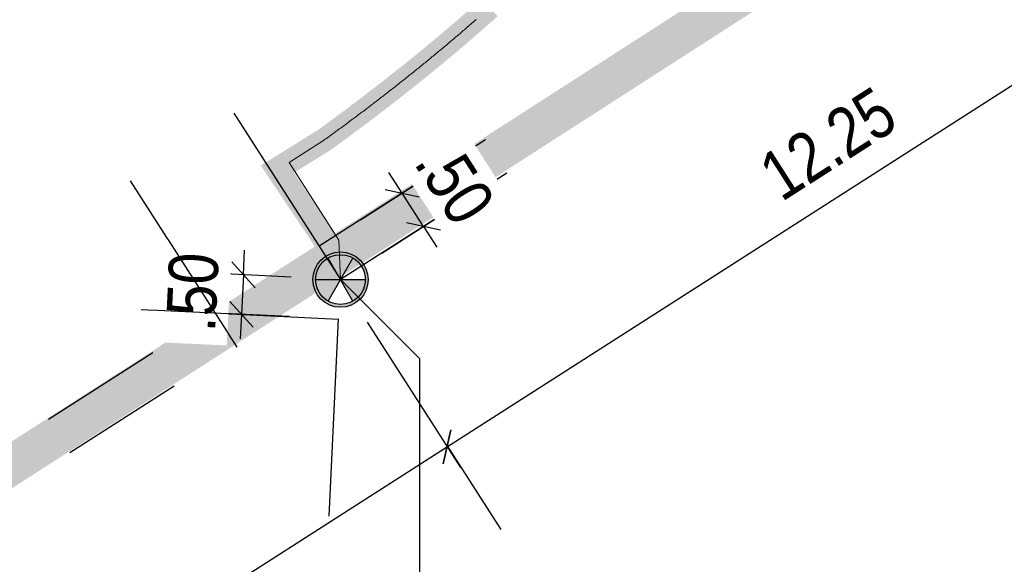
# Model space of a CAD drawing. Header units: metres. Extents: x 32339189 to 32339744, y 5702369 to 5702760.
# Tile 43 of 48: x 32339724 to 32339736, y 5702702 to 5702709. Entities that reach past the tile are written whole.
import ezdxf

# ---------------------------------------------------------------- set-up
doc = ezdxf.new("R2010")
doc.units = ezdxf.units.M
doc.header["$MEASUREMENT"] = 0
doc.linetypes.add('19', pattern=[0.5, 0.25, -0.25])
for name, color, linetype in [('LRS-Kabel', 5, 'Continuous'), ('LRS_Bauabschnitte', 10, 'Continuous'), ('LRS_BEL_M1.1_Seidenweberleuchte', 10, 'Continuous'), ('LRS_BM', 7, 'Continuous'), ('LRS_Kodierungsfahne_M1.1', 41, 'Continuous')]:
    doc.layers.add(name, color=color, linetype=linetype)
doc.layers.add('LRS-Trasse und Kabelzugschächte', color=252, linetype='Continuous', lineweight=25)
doc.styles.add('lrs-1_0250', font='ARIALN.TTF', dxfattribs={"height": 0.625})
doc.dimstyles.new('lrs_1_0250', dxfattribs={"dimtxt": 0.625, "dimasz": 0.3125, "dimexe": 0.3125, "dimexo": 0.625, "dimgap": 0.3125, "dimtad": 1, "dimzin": 5, "dimdsep": 46, "dimtxsty": 'lrs-1_0250', "dimblk1": 'OBLIQUE', "dimblk2": 'OBLIQUE', "dimsah": 1, "dimcen": -0.3125, "dimdle": 0.3125, "dimclrd": 256, "dimclre": 256, "dimclrt": 256, "dimadec": 0, "dimazin": 0, "dimtfac": 1, "dimtix": 1, "dimtmove": 2, "dimatfit": 3, "dimldrblk": 'OBLIQUE', "dimfxl": 1, "dimtolj": 1, "dimtzin": 5, "dimlwd": -1, "dimlwe": -1, "dimarcsym": 0})

# ---------------------------------------------------------------- blocks, each defined once
blk = doc.blocks.new('_OBLIQUE')
at = {"color": 0, "linetype": 'ByBlock'}
blk.add_line((-0.5, -0.5), (0.5, 0.5), dxfattribs=at)
blk = doc.blocks.new('*D94')
at = {"layer": 'DEFPOINTS', "color": 0}
for p in [(32339727.543, 5702706.035), (32339727.813, 5702705.614)]:
    blk.add_point(p, dxfattribs=at)
at = {"layer": 'LRS_BM'}
for p, q in [((32339728.596, 5702706.709), (32339728.427, 5702706.972)), ((32339728.069, 5702706.372), (32339728.859, 5702706.878)), ((32339728.865, 5702706.288), (32339728.596, 5702706.709)), ((32339728.339, 5702705.951), (32339729.128, 5702706.456)), ((32339728.865, 5702706.288), (32339729.034, 5702706.025))]:
    blk.add_line(p, q, dxfattribs=at)
at = {"layer": 'LRS_BM', "xscale": 0.3125, "yscale": 0.3125, "zscale": 0.3125}
for p, rotation in [((32339728.596, 5702706.709), 302.63655266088), ((32339728.865, 5702706.288), 122.63655266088)]:
    blk.add_blockref('_OBLIQUE', p, dxfattribs=dict(at, rotation=rotation))
at = {"layer": 'LRS_BM', "insert": (32339729.262, 5702706.839), "char_height": 0.625, "attachment_point": 5, "rotation": 302.6366, "style": 'lrs-1_0250', "bg_fill": 3, "box_fill_scale": 1.25, "bg_fill_color": 257, "bg_fill_transparency": 0}
blk.add_mtext('\\A1;.50', dxfattribs=at)
at = {"layer": 'DEFPOINTS', "color": 0}
blk.add_point((32339728.596, 5702706.709), dxfattribs=at)
blk = doc.blocks.new('*D95')
at = {"layer": 'DEFPOINTS', "color": 0}
for p in [(32339727.815, 5702705.615), (32339726.563, 5702705.176), (32339727.791, 5702705.116)]:
    blk.add_point(p, dxfattribs=at)
at = {"layer": 'LRS_BM'}
for p, q in [((32339726.587, 5702705.675), (32339726.602, 5702705.987)), ((32339727.191, 5702705.646), (32339726.275, 5702705.69)), ((32339726.587, 5702705.675), (32339726.563, 5702705.176)), ((32339727.167, 5702705.146), (32339726.251, 5702705.191)), ((32339726.563, 5702705.176), (32339726.547, 5702704.863))]:
    blk.add_line(p, q, dxfattribs=at)
at = {"layer": 'LRS_BM', "xscale": 0.3125, "yscale": 0.3125, "zscale": 0.3125}
for p, rotation in [((32339726.587, 5702705.675), 267.2232799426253), ((32339726.563, 5702705.176), 87.22327994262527)]:
    blk.add_blockref('_OBLIQUE', p, dxfattribs=dict(at, rotation=rotation))
at = {"layer": 'LRS_BM', "insert": (32339725.944, 5702705.456), "char_height": 0.625, "attachment_point": 5, "rotation": 87.2233, "style": 'lrs-1_0250', "bg_fill": 3, "box_fill_scale": 1.25, "bg_fill_color": 257, "bg_fill_transparency": 0}
blk.add_mtext('\\A1;.50', dxfattribs=at)
blk = doc.blocks.new('*D96')
at = {"layer": 'DEFPOINTS', "color": 0}
for p in [(32339727.816, 5702705.605), (32339729.163, 5702703.499), (32339704.177, 5702690.473)]:
    blk.add_point(p, dxfattribs=at)
at = {"layer": 'LRS_BM'}
for p, q in [((32339728.153, 5702705.078), (32339729.332, 5702703.236)), ((32339705.262, 5702688.199), (32339729.427, 5702703.667)), ((32339704.514, 5702689.947), (32339705.693, 5702688.104))]:
    blk.add_line(p, q, dxfattribs=at)
at = {"layer": 'LRS_BM', "xscale": 0.3125, "yscale": 0.3125, "zscale": 0.3125}
for p, rotation in [((32339729.163, 5702703.499), 32.62368087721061), ((32339705.525, 5702688.368), 212.6236808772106)]:
    blk.add_blockref('_OBLIQUE', p, dxfattribs=dict(at, rotation=rotation))
at = {"layer": 'LRS_BM', "insert": (32339717.004, 5702696.465), "char_height": 0.625, "attachment_point": 5, "rotation": 32.6237, "style": 'lrs-1_0250', "bg_fill": 3, "box_fill_scale": 1.25, "bg_fill_color": 257, "bg_fill_transparency": 0}
blk.add_mtext('\\A1;28.07', dxfattribs=at)
blk = doc.blocks.new('*D98')
at = {"layer": 'DEFPOINTS', "color": 0}
for p in [(32339738.137, 5702712.211), (32339739.485, 5702710.106), (32339727.816, 5702705.605)]:
    blk.add_point(p, dxfattribs=at)
at = {"layer": 'LRS_BM'}
for p, q in [((32339738.474, 5702711.685), (32339739.653, 5702709.843)), ((32339728.9, 5702703.331), (32339739.748, 5702710.274)), ((32339728.153, 5702705.078), (32339729.332, 5702703.236))]:
    blk.add_line(p, q, dxfattribs=at)
at = {"layer": 'LRS_BM', "xscale": 0.3125, "yscale": 0.3125, "zscale": 0.3125}
for p, rotation in [((32339739.485, 5702710.106), 32.6236808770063), ((32339729.163, 5702703.499), 212.6236808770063)]:
    blk.add_blockref('_OBLIQUE', p, dxfattribs=dict(at, rotation=rotation))
at = {"layer": 'LRS_BM', "insert": (32339733.984, 5702707.334), "char_height": 0.625, "attachment_point": 5, "rotation": 32.6237, "style": 'lrs-1_0250', "bg_fill": 3, "box_fill_scale": 1.25, "bg_fill_color": 257, "bg_fill_transparency": 0}
blk.add_mtext('\\A1;12.25', dxfattribs=at)
blk = doc.blocks.new('LRS_Leuchte_01_1_250')
h = blk.add_hatch(color=256)
h.paths.add_polyline_path([(-0.5, 0, 1), (0.5, 0, 1)])
h.paths.add_polyline_path([(0.45, 0, -1), (-0.45, 0, -1)], flags=16)
h.paths.add_polyline_path([(0, 0), (0.225, 0.39, 0.267949), (-0.225, 0.39)], flags=16)
h.paths.add_polyline_path([(0, 0), (-0.45, 0, 0.267949), (-0.225, -0.39)], flags=0)
h.paths.add_polyline_path([(0.225, -0.39, 0.267949), (0.45, 0), (0, 0)], flags=16)
for p, q in [((-0.225, -0.39), (0.225, 0.39)), ((0.225, -0.39), (-0.225, 0.39)), ((-0.45, 0), (0.45, 0))]:
    blk.add_line(p, q)
for radius in [0.5, 0.45]:
    blk.add_circle((0, 0), radius)

msp = doc.modelspace()

# ---------------------------------------------------------------- linework, layer by layer
at = {"layer": 'LRS_Bauabschnitte', "color": 242, "linetype": '19', "ltscale": 20, "true_color": 0xcd2027, "const_width": 0.5}
msp.add_lwpolyline([(32339536.658, 5702614.05, -0.085654), (32339550.633, 5702606.583), (32339575.288, 5702621.06), (32339643.757, 5702664.928), (32339699.06, 5702700.333), (32339699.432, 5702711.639), (32339701.875, 5702711.601), (32339704.106, 5702758.471), (32339705.885, 5702760.122), (32339710.301, 5702755.207), (32339743.878, 5702716.283), (32339644.414, 5702652.272), (32339643.454, 5702623.445), (32339719.01, 5702620.012), (32339720.829, 5702617.931, -0.226268), (32339723.35, 5702611.538), (32339563.719, 5702467.599, -0.427839), (32339556.762, 5702468.024), (32339538.282, 5702489.209, -0.176825)], format="xyb", dxfattribs=at)

# ---------------------------------------------------------------- next in the draw order: dimensions: what is measured, and where the dimension line sits
at = {"layer": 'LRS_BM'}
dim = msp.add_aligned_dim(p1=(32339727.815, 5702705.615), p2=(32339727.791, 5702705.116), distance=-1.23, dimstyle='lrs_1_0250', override={"dimtfill": 1}, dxfattribs=at)
dim.commit()
dim.dimension.update_dxf_attribs({"geometry": '*D95', "text_midpoint": (32339725.944, 5702705.456)})

# ---------------------------------------------------------------- next in the draw order: linework, layer by layer
at = {"layer": 'LRS_BM', "linetype": '19', "ltscale": 10}
msp.add_line((32339729.92, 5702706.964), (32339724.392, 5702703.423), dxfattribs=at)
msp.add_lwpolyline([(32339727.67, 5702702.619), (32339727.912, 5702707.613)], dxfattribs=at)

# ---------------------------------------------------------------- next in the draw order: block references
at = {"layer": 'LRS_BEL_M1.1_Seidenweberleuchte', "xscale": 0.7000000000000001, "yscale": 0.7000000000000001, "zscale": 0.7000000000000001}
msp.add_blockref('LRS_Leuchte_01_1_250', (32339727.815, 5702705.615), dxfattribs=at)

# ---------------------------------------------------------------- next in the draw order: dimensions: what is measured, and where the dimension line sits
at = {"layer": 'LRS_BM'}
dim = msp.add_aligned_dim(p1=(32339704.177, 5702690.473), p2=(32339727.816, 5702705.605), distance=-2.5, dimstyle='lrs_1_0250', override={"dimtfill": 1}, dxfattribs=at)
dim.commit()
dim.dimension.update_dxf_attribs({"geometry": '*D96', "text_midpoint": (32339717.004, 5702696.465)})

# ---------------------------------------------------------------- next in the draw order: linework, layer by layer
at = {"layer": 'LRS_BM', "linetype": '19', "ltscale": 10}
for p, q in [((32339726.467, 5702707.721), (32339729.843, 5702702.45)), ((32339725.155, 5702706.866), (32339727.852, 5702702.655))]:
    msp.add_line(p, q, dxfattribs=at)
msp.add_lwpolyline([(32339725.294, 5702705.237), (32339730.288, 5702704.995)], dxfattribs=at)

# ---------------------------------------------------------------- next in the draw order: dimensions: what is measured, and where the dimension line sits
at = {"layer": 'LRS_BM'}
dim = msp.add_aligned_dim(p1=(32339727.816, 5702705.605), p2=(32339738.137, 5702712.211), distance=-2.5, dimstyle='lrs_1_0250', override={"dimtfill": 1}, dxfattribs=at)
dim.commit()
dim.dimension.update_dxf_attribs({"geometry": '*D98', "text_midpoint": (32339733.984, 5702707.334)})

# ---------------------------------------------------------------- next in the draw order: linework, layer by layer
at = {"layer": 'LRS-Kabel', "color": 4, "linetype": 'Continuous', "lineweight": 15}
msp.add_lwpolyline([(32339727.815, 5702705.616), (32339727.792, 5702706.115), (32339727.164, 5702707.096), (32339727.614, 5702707.385), (32339727.623, 5702707.391), (32339727.64, 5702707.403), (32339727.656, 5702707.415), (32339727.673, 5702707.428), (32339727.69, 5702707.44), (32339727.707, 5702707.452), (32339727.723, 5702707.464), (32339727.74, 5702707.477), (32339727.757, 5702707.489), (32339727.773, 5702707.501), (32339727.79, 5702707.513), (32339727.807, 5702707.526), (32339727.823, 5702707.538), (32339727.84, 5702707.55), (32339727.856, 5702707.562), (32339727.873, 5702707.575), (32339727.889, 5702707.587), (32339727.906, 5702707.599), (32339727.922, 5702707.611), (32339727.938, 5702707.623), (32339727.955, 5702707.636), (32339727.971, 5702707.648), (32339727.987, 5702707.66), (32339728.004, 5702707.672), (32339728.02, 5702707.684), (32339728.036, 5702707.697), (32339728.052, 5702707.709), (32339728.068, 5702707.721), (32339728.084, 5702707.733), (32339728.101, 5702707.745), (32339728.117, 5702707.757), (32339728.133, 5702707.77), (32339728.149, 5702707.782), (32339728.165, 5702707.794), (32339728.181, 5702707.806), (32339728.197, 5702707.818), (32339728.213, 5702707.83), (32339728.228, 5702707.842), (32339728.244, 5702707.855), (32339728.26, 5702707.867), (32339728.276, 5702707.879), (32339728.292, 5702707.891), (32339728.307, 5702707.903), (32339728.323, 5702707.915), (32339728.339, 5702707.927), (32339728.354, 5702707.939), (32339728.37, 5702707.952), (32339728.386, 5702707.964), (32339728.401, 5702707.976), (32339728.417, 5702707.988), (32339728.432, 5702708), (32339728.448, 5702708.012), (32339728.463, 5702708.024), (32339728.479, 5702708.036), (32339728.494, 5702708.048), (32339728.51, 5702708.06), (32339728.525, 5702708.072), (32339728.54, 5702708.085), (32339728.556, 5702708.097), (32339728.571, 5702708.109), (32339728.586, 5702708.121), (32339728.601, 5702708.133), (32339728.616, 5702708.145), (32339728.632, 5702708.157), (32339728.647, 5702708.169), (32339728.662, 5702708.181), (32339728.677, 5702708.193), (32339728.692, 5702708.205), (32339728.707, 5702708.217), (32339728.722, 5702708.229), (32339728.737, 5702708.241), (32339728.752, 5702708.253), (32339728.767, 5702708.265), (32339728.782, 5702708.277), (32339728.797, 5702708.289), (32339728.812, 5702708.301), (32339728.826, 5702708.313), (32339728.841, 5702708.325), (32339728.856, 5702708.337), (32339728.871, 5702708.349), (32339728.885, 5702708.361), (32339728.9, 5702708.373), (32339728.915, 5702708.385), (32339728.929, 5702708.397), (32339728.944, 5702708.409), (32339728.958, 5702708.421), (32339728.973, 5702708.433), (32339728.988, 5702708.445), (32339729.002, 5702708.457), (32339729.016, 5702708.469), (32339729.031, 5702708.481), (32339729.045, 5702708.493), (32339729.06, 5702708.505), (32339729.074, 5702708.517), (32339729.088, 5702708.529), (32339729.103, 5702708.541), (32339729.117, 5702708.553), (32339729.131, 5702708.564), (32339729.145, 5702708.576), (32339729.16, 5702708.588), (32339729.174, 5702708.6), (32339729.188, 5702708.612), (32339729.202, 5702708.624), (32339729.216, 5702708.636), (32339729.23, 5702708.648), (32339729.244, 5702708.66), (32339729.258, 5702708.672), (32339729.272, 5702708.683), (32339729.286, 5702708.695), (32339729.3, 5702708.707), (32339729.314, 5702708.719), (32339729.328, 5702708.731), (32339729.341, 5702708.743), (32339729.355, 5702708.755), (32339729.369, 5702708.767), (32339729.383, 5702708.778), (32339729.397, 5702708.79), (32339729.41, 5702708.802), (32339729.424, 5702708.814), (32339729.438, 5702708.826), (32339729.451, 5702708.838), (32339729.465, 5702708.849), (32339729.478, 5702708.861), (32339729.492, 5702708.873), (32339729.505, 5702708.885), (32339729.519, 5702708.897), (32339729.532, 5702708.909)], dxfattribs=at)
at = {"layer": 'LRS-Trasse und Kabelzugschächte', "const_width": 0.3}
msp.add_lwpolyline([(32339727.723, 5702705.957), (32339727.017, 5702707.013), (32339727.614, 5702707.385), (32339727.623, 5702707.391), (32339727.639, 5702707.403), (32339727.656, 5702707.415), (32339727.673, 5702707.428), (32339727.69, 5702707.44), (32339727.707, 5702707.452), (32339727.723, 5702707.464), (32339727.74, 5702707.477), (32339727.757, 5702707.489), (32339727.773, 5702707.501), (32339727.79, 5702707.513), (32339727.807, 5702707.526), (32339727.823, 5702707.538), (32339727.84, 5702707.55), (32339727.856, 5702707.562), (32339727.873, 5702707.575), (32339727.889, 5702707.587), (32339727.906, 5702707.599), (32339727.922, 5702707.611), (32339727.938, 5702707.623), (32339727.955, 5702707.636), (32339727.971, 5702707.648), (32339727.987, 5702707.66), (32339728.004, 5702707.672), (32339728.02, 5702707.684), (32339728.036, 5702707.697), (32339728.052, 5702707.709), (32339728.068, 5702707.721), (32339728.084, 5702707.733), (32339728.101, 5702707.745), (32339728.117, 5702707.757), (32339728.133, 5702707.77), (32339728.149, 5702707.782), (32339728.165, 5702707.794), (32339728.181, 5702707.806), (32339728.197, 5702707.818), (32339728.212, 5702707.83), (32339728.228, 5702707.842), (32339728.244, 5702707.855), (32339728.26, 5702707.867), (32339728.276, 5702707.879), (32339728.292, 5702707.891), (32339728.307, 5702707.903), (32339728.323, 5702707.915), (32339728.339, 5702707.927), (32339728.354, 5702707.939), (32339728.37, 5702707.952), (32339728.386, 5702707.964), (32339728.401, 5702707.976), (32339728.417, 5702707.988), (32339728.432, 5702708), (32339728.448, 5702708.012), (32339728.463, 5702708.024), (32339728.479, 5702708.036), (32339728.494, 5702708.048), (32339728.509, 5702708.06), (32339728.525, 5702708.072), (32339728.54, 5702708.085), (32339728.555, 5702708.097), (32339728.571, 5702708.109), (32339728.586, 5702708.121), (32339728.601, 5702708.133), (32339728.616, 5702708.145), (32339728.632, 5702708.157), (32339728.647, 5702708.169), (32339728.662, 5702708.181), (32339728.677, 5702708.193), (32339728.692, 5702708.205), (32339728.707, 5702708.217), (32339728.722, 5702708.229), (32339728.737, 5702708.241), (32339728.752, 5702708.253), (32339728.767, 5702708.265), (32339728.782, 5702708.277), (32339728.797, 5702708.289), (32339728.812, 5702708.301), (32339728.826, 5702708.313), (32339728.841, 5702708.325), (32339728.856, 5702708.337), (32339728.871, 5702708.349), (32339728.885, 5702708.361), (32339728.9, 5702708.373), (32339728.915, 5702708.385), (32339728.929, 5702708.397), (32339728.944, 5702708.409), (32339728.958, 5702708.421), (32339728.973, 5702708.433), (32339728.987, 5702708.445), (32339729.002, 5702708.457), (32339729.016, 5702708.469), (32339729.031, 5702708.481), (32339729.045, 5702708.493), (32339729.06, 5702708.505), (32339729.074, 5702708.517), (32339729.088, 5702708.529), (32339729.103, 5702708.541), (32339729.117, 5702708.553), (32339729.131, 5702708.564), (32339729.145, 5702708.576), (32339729.16, 5702708.588), (32339729.174, 5702708.6), (32339729.188, 5702708.612), (32339729.202, 5702708.624), (32339729.216, 5702708.636), (32339729.23, 5702708.648), (32339729.244, 5702708.66), (32339729.258, 5702708.672), (32339729.272, 5702708.683), (32339729.286, 5702708.695), (32339729.3, 5702708.707), (32339729.314, 5702708.719), (32339729.328, 5702708.731), (32339729.341, 5702708.743), (32339729.355, 5702708.755), (32339729.369, 5702708.767), (32339729.383, 5702708.778), (32339729.396, 5702708.79), (32339729.41, 5702708.802), (32339729.424, 5702708.814), (32339729.437, 5702708.826), (32339729.451, 5702708.838), (32339729.465, 5702708.849), (32339729.478, 5702708.861), (32339729.492, 5702708.873), (32339729.505, 5702708.885), (32339729.519, 5702708.897), (32339729.532, 5702708.909), (32339729.546, 5702708.92), (32339729.559, 5702708.932), (32339729.572, 5702708.944), (32339729.586, 5702708.956), (32339729.599, 5702708.968), (32339729.612, 5702708.979), (32339729.626, 5702708.991), (32339729.639, 5702709.003), (32339729.652, 5702709.015), (32339729.665, 5702709.026), (32339729.678, 5702709.038), (32339729.691, 5702709.05), (32339729.705, 5702709.062)], dxfattribs=at)
at = {"layer": 'LRS_BM', "linetype": '19', "ltscale": 10}
msp.add_line((32339729.651, 5702707.385), (32339724.122, 5702703.844), dxfattribs=at)

# ---------------------------------------------------------------- next in the draw order: dimensions: what is measured, and where the dimension line sits
at = {"layer": 'LRS_BM'}
dim = msp.add_aligned_dim(p1=(32339727.813, 5702705.614), p2=(32339727.543, 5702706.035), distance=-1.25, dimstyle='lrs_1_0250', override={"dimtfill": 1}, dxfattribs=at)
dim.commit()
dim.dimension.update_dxf_attribs({"geometry": '*D94', "text_midpoint": (32339729.262, 5702706.839)})

# ---------------------------------------------------------------- next in the draw order: linework, layer by layer
at = {"layer": 'LRS_Kodierungsfahne_M1.1', "color": 7}
msp.add_lwpolyline([(32339727.815, 5702705.616), (32339728.815, 5702704.616), (32339728.815, 5702700.566)], dxfattribs=at)

doc.saveas('drawing.dxf')
